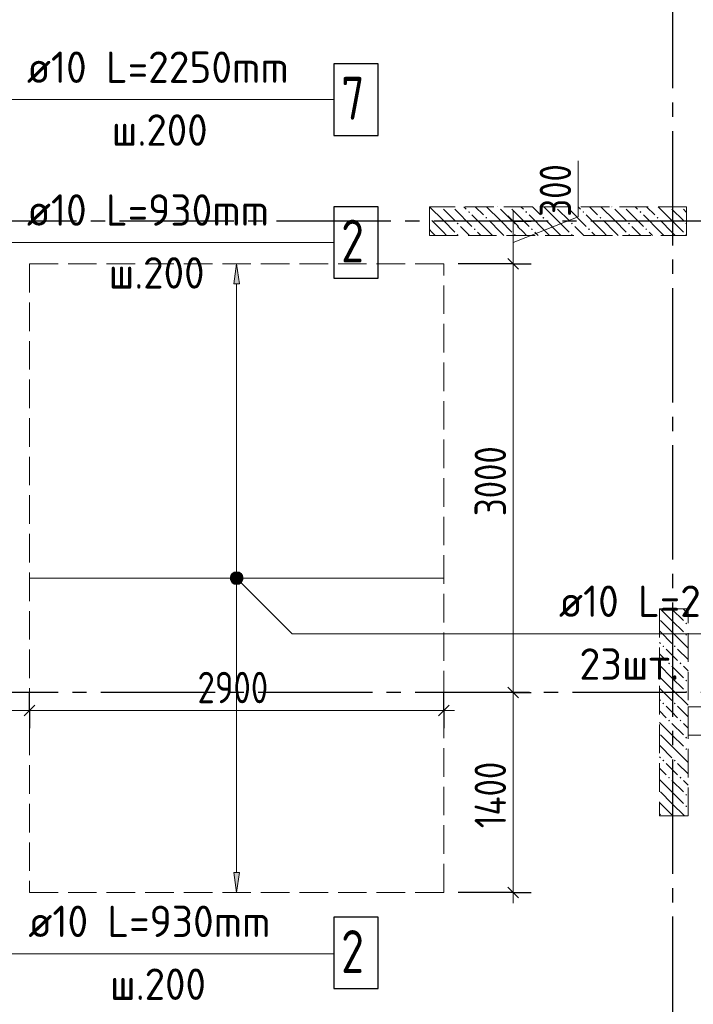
# Model space of a CAD drawing. Header units: millimetres. Extents: x 0 to 32559, y 0 to 42000.
# Tile 11 of 20: x 10055 to 14771, y 29286 to 36180. Entities that reach past the tile are written whole.
import ezdxf

# ---------------------------------------------------------------- set-up
doc = ezdxf.new("R2010")
doc.units = ezdxf.units.MM
doc.linetypes.add('______2', pattern=[270, 200, -70])
doc.linetypes.add('______5', pattern=[1100, 800, -100, 100, -100])
for name, color, linetype, lineweight in [('Standard', 7, 'Continuous', 25), ('ДОП Низ по У', 7, 'Continuous', 25), ('ЖБ Пилон', 180, 'Continuous', 25), ('Обрамление П-обр. равн.', 7, 'Continuous', 25), ('Оси', 40, '______5', 18), ('Позиционная метка номер позиции', 7, 'Continuous', 13), ('Примечания', 7, 'Continuous', 25)]:
    doc.layers.add(name, color=color, linetype=linetype, lineweight=lineweight)
doc.layers.add('ЖБ Перекрытие верхний уровень', color=7, linetype='Continuous', lineweight=25, true_color=0xe0e0ff)
doc.styles.add('GOST 2.304-81', font='txt')
doc.styles.add('ISOCPEUR', font='txt')

msp = doc.modelspace()

# ---------------------------------------------------------------- hatches: boundary and pattern name
at = {"layer": 'ДОП Низ по У', "linetype": 'Continuous', "lineweight": 13, "transparency": 33554687}
for points in [[(11594, 34330), (11574, 34470), (11554, 34330)], [(11536.5, 32270), (11611.5, 32270), (11606.2, 32288.8)], [(11536.5, 32270), (11606.2, 32288.8), (11541.7, 32288.8)], [(11541.7, 32251.3), (11611.5, 32270), (11536.5, 32270)], [(11541.7, 32288.8), (11606.2, 32288.8), (11592.7, 32302.3)], [(11541.7, 32288.8), (11592.7, 32302.3), (11555.2, 32302.3)], [(11541.7, 32251.3), (11606.2, 32251.3), (11611.5, 32270)], [(11555.2, 32302.3), (11592.7, 32302.3), (11574, 32307.5)], [(11555.2, 32237.8), (11606.2, 32251.3), (11541.7, 32251.3)], [(11555.2, 32237.8), (11592.7, 32237.8), (11606.2, 32251.3)], [(11592.7, 32237.8), (11555.2, 32237.8), (11574, 32232.5)]]:
    msp.add_hatch(color=7, dxfattribs=at).paths.add_polyline_path(points)
msp.add_hatch(color=7, dxfattribs=at).paths.add_polyline_path([(11594, 30210), (11574, 30070), (11554, 30210)], flags=16)
at = {"layer": 'ЖБ Пилон', "linetype": 'Continuous', "lineweight": 18, "transparency": 33554687}
for points in [[(13004.3, 34870), (13001, 34866.6), (12997.6, 34870)], [(13084.3, 34870), (13081, 34866.6), (13077.6, 34870)], [(13194.5, 34833.1), (13201, 34839.6), (13207.5, 34833.1), (13201, 34826.6)], [(13404.3, 34870), (13401, 34866.6), (13397.6, 34870)], [(13484.3, 34870), (13481, 34866.6), (13477.6, 34870)], [(13594.5, 34833.1), (13601, 34839.6), (13607.5, 34833.1), (13601, 34826.6)], [(13804.3, 34870), (13801, 34866.6), (13797.6, 34870)], [(13884.3, 34870), (13881, 34866.6), (13877.6, 34870)], [(13994.5, 34833.1), (14001, 34839.6), (14007.5, 34833.1), (14001, 34826.6)], [(14204.3, 34870), (14201, 34866.6), (14197.6, 34870)], [(14284.3, 34870), (14281, 34866.6), (14277.6, 34870)], [(14394.5, 34833.1), (14401, 34839.6), (14407.5, 34833.1), (14401, 34826.6)], [(14604.3, 34870), (14601, 34866.6), (14597.6, 34870)], [(14684.3, 34870), (14681, 34866.6), (14677.6, 34870)], [(12924, 34796.6), (12927.5, 34793.1), (12924, 34789.7)], [(13114.5, 34753.1), (13121, 34759.6), (13127.5, 34753.1), (13121, 34746.6)], [(13314.5, 34793.1), (13321, 34799.6), (13327.5, 34793.1), (13321, 34786.6)], [(13514.5, 34753.1), (13521, 34759.6), (13527.5, 34753.1), (13521, 34746.6)], [(13714.5, 34793.1), (13721, 34799.6), (13727.5, 34793.1), (13721, 34786.6)], [(13914.5, 34753.1), (13921, 34759.6), (13927.5, 34753.1), (13921, 34746.6)], [(14114.5, 34793.1), (14121, 34799.6), (14127.5, 34793.1), (14121, 34786.6)], [(14314.5, 34753.1), (14321, 34759.6), (14327.5, 34753.1), (14321, 34746.6)], [(14514.5, 34793.1), (14521, 34799.6), (14527.5, 34793.1), (14521, 34786.6)], [(14714.5, 34753.1), (14721, 34759.6), (14724, 34756.6), (14724, 34749.7), (14721, 34746.6)], [(13114.5, 34673.1), (13121, 34679.6), (13127.5, 34673.1), (13124.3, 34670), (13117.6, 34670)], [(13234.5, 34713.1), (13241, 34719.6), (13247.4, 34713.1), (13241, 34706.6)], [(13514.5, 34673.1), (13521, 34679.6), (13527.5, 34673.1), (13524.3, 34670), (13517.6, 34670)], [(13634.5, 34713.1), (13641, 34719.6), (13647.4, 34713.1), (13641, 34706.6)], [(13914.5, 34673.1), (13921, 34679.6), (13927.5, 34673.1), (13924.3, 34670), (13917.6, 34670)], [(14034.5, 34713.1), (14041, 34719.6), (14047.4, 34713.1), (14041, 34706.6)], [(14314.5, 34673.1), (14321, 34679.6), (14327.5, 34673.1), (14324.3, 34670), (14317.6, 34670)], [(14434.5, 34713.1), (14441, 34719.6), (14447.4, 34713.1), (14441, 34706.6)], [(14714.5, 34673.1), (14721, 34679.6), (14724, 34676.6), (14724, 34670), (14717.6, 34670)], [(14714.5, 31953.1), (14721, 31959.6), (14727.5, 31953.1), (14721, 31946.6)], [(14714.5, 31873.1), (14721, 31879.6), (14727.5, 31873.1), (14721, 31866.6)], [(14554.4, 31793.1), (14560.9, 31799.6), (14567.4, 31793.1), (14560.9, 31786.6)], [(14634.5, 31793.1), (14640.9, 31799.6), (14647.4, 31793.1), (14640.9, 31786.6)], [(14594.5, 31673.1), (14601, 31679.6), (14607.5, 31673.1), (14601, 31666.6)], [(14674.5, 31673.1), (14681, 31679.6), (14687.5, 31673.1), (14681, 31666.6)], [(14714.5, 31553.1), (14721, 31559.6), (14727.5, 31553.1), (14721, 31546.6)], [(14714.5, 31473.1), (14721, 31479.6), (14727.5, 31473.1), (14721, 31466.6)], [(14554.4, 31393.1), (14560.9, 31399.6), (14567.4, 31393.1), (14560.9, 31386.6)], [(14634.5, 31393.1), (14640.9, 31399.6), (14647.4, 31393.1), (14640.9, 31386.6)], [(14594.5, 31273.1), (14601, 31279.6), (14607.5, 31273.1), (14601, 31266.6)], [(14674.5, 31273.1), (14681, 31279.6), (14687.5, 31273.1), (14681, 31266.6)], [(14714.5, 31153.1), (14721, 31159.6), (14727.5, 31153.1), (14721, 31146.6)], [(14714.5, 31073.1), (14721, 31079.6), (14727.5, 31073.1), (14721, 31066.6)], [(14554.4, 30993.1), (14560.9, 30999.6), (14567.4, 30993.1), (14560.9, 30986.6)], [(14634.5, 30993.1), (14640.9, 30999.6), (14647.4, 30993.1), (14640.9, 30986.6)], [(14594.5, 30873.1), (14601, 30879.6), (14607.5, 30873.1), (14601, 30866.6)], [(14674.5, 30873.1), (14681, 30879.6), (14687.5, 30873.1), (14681, 30866.6)], [(14714.5, 30753.1), (14721, 30759.6), (14727.5, 30753.1), (14721, 30746.6)], [(14714.5, 30673.1), (14721, 30679.6), (14727.5, 30673.1), (14721, 30666.6)]]:
    msp.add_hatch(color=7, dxfattribs=at).paths.add_polyline_path(points, flags=16)
at = {"layer": 'Позиционная метка номер позиции', "linetype": 'Continuous', "lineweight": 13, "transparency": 33554687}
for points in [[(11530.7, 32281.5), (11562.5, 32313.3), (11542.2, 32301.8)], [(11562.5, 32313.3), (11530.7, 32281.5), (11530.7, 32258.5)], [(11562.5, 32313.3), (11530.7, 32258.5), (11585.5, 32313.3)], [(11585.5, 32313.3), (11530.7, 32258.5), (11542.2, 32238.2)], [(11585.5, 32313.3), (11542.2, 32238.2), (11605.8, 32301.8)], [(11605.8, 32301.8), (11542.2, 32238.2), (11562.5, 32226.7)], [(11605.8, 32301.8), (11562.5, 32226.7), (11617.3, 32281.5)], [(11617.3, 32281.5), (11562.5, 32226.7), (11585.5, 32226.7)], [(11617.3, 32281.5), (11585.5, 32226.7), (11617.3, 32258.5)], [(11617.3, 32258.5), (11585.5, 32226.7), (11605.8, 32238.2)]]:
    msp.add_hatch(color=7, dxfattribs=at).paths.add_polyline_path(points)

# ---------------------------------------------------------------- linework, layer by layer
at = {"layer": 'Standard', "color": 7, "linetype": 'Continuous', "lineweight": 13, "transparency": 33554687}
for p, q in [((13965.4, 34800.4), (13965.4, 35191.4)), ((13509.8, 34770), (13509.8, 34845)), ((13509.8, 34620), (13965.4, 34800.4)), ((13509.8, 34770), (13509.8, 34470)), ((10124, 31344.3), (9124, 31344.3)), ((13024, 31344.3), (10124, 31344.3)), ((13024, 31344.3), (13099, 31344.3)), ((13509.8, 30070), (13509.8, 29995))]:
    msp.add_line(p, q, dxfattribs=at)
at = {"layer": 'Standard', "color": 251, "linetype": 'Continuous', "lineweight": -3, "true_color": 0x656565, "transparency": 33554687}
for p, q in [((13509.8, 34770), (13384.8, 34770)), ((13509.8, 34770), (13634.8, 34770)), ((13509.8, 34770), (13509.8, 34770)), ((13509.8, 34470), (13124, 34470)), ((13509.8, 34470), (13384.8, 34470)), ((13509.8, 34470), (13634.8, 34470)), ((10124, 31344.3), (10124, 31469.3)), ((13024, 31344.3), (13024, 31469.3)), ((13509.8, 31470), (13384.8, 31470)), ((13509.8, 31470), (13634.8, 31470)), ((13509.8, 31470), (13509.8, 31470)), ((10124, 31344.3), (10124, 31219.3)), ((13024, 31344.3), (13024, 31219.3)), ((13509.8, 30070), (13124, 30070)), ((13509.8, 30070), (13384.8, 30070)), ((13509.8, 30070), (13634.8, 30070))]:
    msp.add_line(p, q, dxfattribs=at)
at = {"layer": 'Standard', "color": 7, "linetype": 'Continuous', "lineweight": 25, "transparency": 33554687}
for p, q in [((13472.3, 34807.5), (13547.3, 34732.5)), ((13472.3, 34507.5), (13547.3, 34432.5)), ((13472.3, 31507.5), (13547.3, 31432.5)), ((10161.5, 31381.8), (10086.5, 31306.8)), ((13061.5, 31381.8), (12986.5, 31306.8)), ((13472.3, 30107.5), (13547.3, 30032.5))]:
    msp.add_line(p, q, dxfattribs=at)
at = {"layer": 'Standard', "color": 7, "linetype": 'Continuous', "lineweight": 13, "transparency": 33554687}
for points in [[(13509.8, 34470), (13509.8, 32773.6), (13509.8, 32773.6), (13509.8, 31470)], [(13509.8, 31470), (13509.8, 30776.3), (13509.8, 30776.3), (13509.8, 30070)]]:
    msp.add_lwpolyline(points, dxfattribs=at)
at = {"layer": 'ДОП Низ по У', "color": 251, "linetype": 'Continuous', "lineweight": 13, "true_color": 0x494949, "transparency": 33554687}
for p, q in [((11574, 34470), (11474, 34470)), ((11574, 34470), (11554, 34330)), ((11594, 34330), (11574, 34470)), ((11574, 34470), (11674, 34470)), ((11574, 34470), (11574, 34470)), ((11554, 34330), (11594, 34330)), ((11574, 32300), (11574, 34330)), ((11536.5, 32270), (11536.5, 32270)), ((11611.5, 32270), (11611.5, 32270)), ((11574, 30210), (11574, 32240)), ((11574, 30070), (11554, 30210)), ((11554, 30210), (11594, 30210)), ((11594, 30210), (11574, 30070)), ((11574, 30070), (11474, 30070)), ((11574, 30070), (11674, 30070)), ((11574, 30070), (11574, 30070))]:
    msp.add_line(p, q, dxfattribs=at)
at = {"layer": 'ДОП Низ по У', "color": 7, "linetype": 'Continuous', "lineweight": 18, "transparency": 33554687}
msp.add_line((10129, 32270), (13019, 32270), dxfattribs=at)
at = {"layer": 'ДОП Низ по У', "color": 7, "linetype": 'Continuous', "lineweight": 13, "transparency": 33554687}
msp.add_line((13809.8, 31881.1), (15895.8, 31881.1), dxfattribs=at)
at = {"layer": 'ДОП Низ по У', "color": 251, "linetype": 'Continuous', "lineweight": 13, "true_color": 0x494949, "transparency": 33554687}
msp.add_circle((11574, 32270), 37.5, dxfattribs=at)
at = {"layer": 'ЖБ Перекрытие верхний уровень', "color": 7, "linetype": 'Continuous', "lineweight": 18, "transparency": 33554687}
for p, q in [((14934, 31370), (14734, 31370)), ((14734, 31370), (14734, 31170)), ((14734, 31170), (14934, 31170))]:
    msp.add_line(p, q, dxfattribs=at)
at = {"layer": 'ЖБ Пилон', "color": 253, "linetype": '______2', "lineweight": 13, "true_color": 0xa0a0a0, "transparency": 33554687}
for p, q in [((14724, 34870), (12924, 34870)), ((12924, 34870), (12924, 34670)), ((14724, 34670), (14724, 34870)), ((12924, 34670), (14724, 34670)), ((14534, 32055), (14534, 30605)), ((14734, 32055), (14534, 32055)), ((14734, 30605), (14734, 32055)), ((14534, 30605), (14734, 30605))]:
    msp.add_line(p, q, dxfattribs=at)
at = {"layer": 'ЖБ Пилон', "color": 9, "linetype": 'Continuous', "lineweight": 18, "true_color": 0xc7c7c7, "transparency": 33554687}
for p, q in [((13021, 34773.1), (12924.1, 34870)), ((13021, 34853.1), (13101, 34773.1)), ((13101, 34853.1), (13221, 34733.1)), ((13164.1, 34870), (13181, 34853.1)), ((13341, 34693.1), (13221, 34813.1)), ((13244.1, 34870), (13301, 34813.1)), ((13421, 34773.1), (13324.1, 34870)), ((13421, 34853.1), (13501, 34773.1)), ((13501, 34853.1), (13621, 34733.1)), ((13564.1, 34870), (13581, 34853.1)), ((13741, 34693.1), (13621, 34813.1)), ((13644.1, 34870), (13701, 34813.1)), ((13821, 34773.1), (13724.1, 34870)), ((13821, 34853.1), (13901, 34773.1)), ((13901, 34853.1), (14021, 34733.1)), ((13964.1, 34870), (13981, 34853.1)), ((14141, 34693.1), (14021, 34813.1)), ((14044.1, 34870), (14101, 34813.1)), ((14221, 34773.1), (14124.1, 34870)), ((14221, 34853.1), (14301, 34773.1)), ((14301, 34853.1), (14421, 34733.1)), ((14364.1, 34870), (14381, 34853.1)), ((14541, 34693.1), (14421, 34813.1)), ((14444.1, 34870), (14501, 34813.1)), ((14621, 34773.1), (14524.1, 34870)), ((14621, 34853.1), (14701, 34773.1)), ((14701, 34853.1), (14724, 34830.1)), ((12941, 34773.1), (13021, 34693.1)), ((13021, 34773.1), (13101, 34693.1)), ((13341, 34773.1), (13421, 34693.1)), ((13421, 34773.1), (13501, 34693.1)), ((13741, 34773.1), (13821, 34693.1)), ((13821, 34773.1), (13901, 34693.1)), ((14141, 34773.1), (14221, 34693.1)), ((14221, 34773.1), (14301, 34693.1)), ((14541, 34773.1), (14621, 34693.1)), ((14621, 34773.1), (14701, 34693.1)), ((12941, 34693.1), (12924, 34710.1)), ((12941, 34693.1), (12964.1, 34670)), ((13021, 34693.1), (13044.1, 34670)), ((13181, 34693.1), (13141, 34733.1)), ((13204.1, 34670), (13181, 34693.1)), ((13260.9, 34693.1), (13284.1, 34670)), ((13341, 34693.1), (13364.1, 34670)), ((13421, 34693.1), (13444.1, 34670)), ((13581, 34693.1), (13541, 34733.1)), ((13604.1, 34670), (13581, 34693.1)), ((13660.9, 34693.1), (13684.1, 34670)), ((13741, 34693.1), (13764.1, 34670)), ((13821, 34693.1), (13844.1, 34670)), ((13981, 34693.1), (13941, 34733.1)), ((14004.1, 34670), (13981, 34693.1)), ((14060.9, 34693.1), (14084.1, 34670)), ((14141, 34693.1), (14164.1, 34670)), ((14221, 34693.1), (14244.1, 34670)), ((14381, 34693.1), (14341, 34733.1)), ((14404.1, 34670), (14381, 34693.1)), ((14460.9, 34693.1), (14484.1, 34670)), ((14541, 34693.1), (14564.1, 34670)), ((14621, 34693.1), (14644.1, 34670)), ((14621, 31973.1), (14539.1, 32055)), ((14621, 32053.1), (14701, 31973.1)), ((14701, 32053.1), (14734, 32020.1)), ((14540.9, 31973.1), (14621, 31893.1)), ((14621, 31973.1), (14701, 31893.1)), ((14540.9, 31893.1), (14534, 31900.1)), ((14540.9, 31893.1), (14621, 31813.1)), ((14621, 31893.1), (14734, 31780.1)), ((14534, 31820.1), (14540.9, 31813.1)), ((14534, 31740.1), (14581, 31693.1)), ((14621, 31733.1), (14581, 31773.1)), ((14660.9, 31693.1), (14621, 31733.1)), ((14660.9, 31773.1), (14734, 31700.1)), ((14621, 31573.1), (14534, 31660.1)), ((14621, 31653.1), (14701, 31573.1)), ((14701, 31653.1), (14734, 31620.1)), ((14540.9, 31573.1), (14621, 31493.1)), ((14621, 31573.1), (14701, 31493.1)), ((14540.9, 31493.1), (14534, 31500.1)), ((14540.9, 31493.1), (14621, 31413.1)), ((14621, 31493.1), (14734, 31380.1)), ((14534, 31420.1), (14540.9, 31413.1)), ((14621, 31333.1), (14581, 31373.1)), ((14660.9, 31373.1), (14734, 31300.1)), ((14534, 31340.1), (14581, 31293.1)), ((14660.9, 31293.1), (14621, 31333.1)), ((14621, 31173.1), (14534, 31260.1)), ((14621, 31253.1), (14701, 31173.1)), ((14701, 31253.1), (14734, 31220.1)), ((14540.9, 31173.1), (14621, 31093.1)), ((14621, 31173.1), (14701, 31093.1)), ((14540.9, 31093.1), (14534, 31100.1)), ((14540.9, 31093.1), (14621, 31013.1)), ((14621, 31093.1), (14734, 30980.1)), ((14534, 31020.1), (14540.9, 31013.1)), ((14621, 30933.1), (14581, 30973.1)), ((14660.9, 30973.1), (14734, 30900.1)), ((14534, 30940.1), (14581, 30893.1)), ((14660.9, 30893.1), (14621, 30933.1)), ((14621, 30773.1), (14534, 30860.1)), ((14621, 30853.1), (14701, 30773.1)), ((14701, 30853.1), (14734, 30820.1)), ((14540.9, 30773.1), (14621, 30693.1)), ((14621, 30773.1), (14701, 30693.1)), ((14540.9, 30693.1), (14534, 30700.1)), ((14540.9, 30693.1), (14621, 30613.1)), ((14621, 30693.1), (14709.1, 30605)), ((14534, 30620.1), (14540.9, 30613.1))]:
    msp.add_line(p, q, dxfattribs=at)
at = {"layer": 'Обрамление П-обр. равн.', "color": 7, "linetype": 'Continuous', "lineweight": 13, "transparency": 33554687}
for p, q in [((10085.5, 35620), (12171.5, 35620)), ((10085.5, 34620), (12127.5, 34620)), ((10095.5, 29640), (12137.5, 29640))]:
    msp.add_line(p, q, dxfattribs=at)
at = {"layer": 'Обрамление П-обр. равн.', "color": 7, "linetype": 'Continuous', "lineweight": 25, "transparency": 33554687}
for points in [[(12255.5, 35370), (12565.5, 35370), (12565.5, 35870), (12255.5, 35870), (12255.5, 35370)], [(12255.5, 34370), (12565.5, 34370), (12565.5, 34870), (12255.5, 34870), (12255.5, 34370)], [(12255.5, 29396), (12565.5, 29396), (12565.5, 29896), (12255.5, 29896), (12255.5, 29396)]]:
    msp.add_lwpolyline(points, dxfattribs=at)
at = {"layer": 'Оси', "color": 8, "linetype": '______5', "lineweight": -3, "transparency": 33554687}
for p, q in [((14624, 38700), (14624, 14930)), ((22554, 34770), (4600, 34770)), ((26824, 31470), (4600, 31470))]:
    msp.add_line(p, q, dxfattribs=at)
at = {"layer": 'Позиционная метка номер позиции', "color": 7, "linetype": 'Continuous', "lineweight": 13, "transparency": 33554687}
for p, q in [((11542.2, 32301.8), (11542.2, 32301.8)), ((11605.8, 32301.8), (11605.8, 32301.8)), ((11542.2, 32238.2), (11542.2, 32238.2)), ((11605.8, 32238.2), (11605.8, 32238.2))]:
    msp.add_line(p, q, dxfattribs=at)
for points in [[(8310.1, 36250), (8610.1, 35950), (8610.1, 35620), (12255.5, 35620)], [(8310.1, 36070), (8610.1, 35770), (8610.1, 35620), (12255.5, 35620)], [(8064, 35300), (8744, 34620), (12255.5, 34620)], [(11574, 32270), (11962.9, 31881.1), (16009.8, 31881.1)], [(8064, 30320), (8744, 29640), (12255.5, 29640)]]:
    msp.add_lwpolyline(points, dxfattribs=at)
msp.add_circle((11574, 32270), 45, dxfattribs=at)
at = {"layer": 'Примечания', "color": 7, "linetype": '______2', "lineweight": 18, "transparency": 33554687}
for p, q in [((13024, 34470), (10124, 34470)), ((10124, 34470), (10124, 30070)), ((13024, 30070), (13024, 34470)), ((10124, 30070), (13024, 30070))]:
    msp.add_line(p, q, dxfattribs=at)

# ---------------------------------------------------------------- texts
at = {"layer": 'Standard', "color": 7, "linetype": 'Continuous', "lineweight": 25, "transparency": 33554687, "char_height": 220, "attachment_point": 7, "rotation": 90, "style": 'GOST 2.304-81'}
for s, insert, width in [('300', (13915.4, 34800.4), 516.396), ('3000', (13459.8, 32704.2), 657.058), ('1400', (13459.8, 30519.8), 625.729)]:
    msp.add_mtext(s, dxfattribs=dict(at, insert=insert, width=width))
at = {"layer": 'Standard', "color": 7, "linetype": 'Continuous', "lineweight": 25, "transparency": 33554687, "insert": (11300.3, 31394.3), "char_height": 220, "width": 672.628, "attachment_point": 7, "style": 'GOST 2.304-81'}
msp.add_mtext('2900', dxfattribs=at)
at = {"layer": 'ДОП Низ по У', "color": 7, "linetype": 'Continuous', "lineweight": 13, "transparency": 33554687, "char_height": 220, "attachment_point": 7, "style": 'ISOCPEUR'}
for s, insert, width in [('\\W0.96;ø10 L=2900mm ', (13829.8, 31998.4), 2150.516), ('\\W0.98;23шт. ш.200 ', (13972.8, 31558.4), 1866.447)]:
    msp.add_mtext(s, dxfattribs=dict(at, insert=insert, width=width))
at = {"layer": 'Обрамление П-обр. равн.', "color": 7, "linetype": 'Continuous', "lineweight": 13, "transparency": 33554687, "attachment_point": 7, "style": 'ISOCPEUR'}
for s, insert, char_height, width in [('\\W0.96;ø10 L=2250mm ', (10105.5, 35737.3), 220, 2150.516), ('\\W0.78;7', (12305.5, 35480), 300, 326.407), ('\\W0.95;ш.200 ', (10699.5, 35297.3), 220, 962.122), ('\\W0.96;ø10 L=930mm ', (10105.5, 34737.3), 220, 1996.291), ('\\W0.78;2', (12305.5, 34480), 300, 326.407), ('\\W0.95;ш.200 ', (10677.5, 34297.3), 220, 962.122), ('\\W0.96;ø10 L=930mm ', (10115.5, 29757.3), 220, 1996.298), ('\\W0.78;2', (12305.5, 29506), 300, 326.407), ('\\W0.95;ш.200 ', (10687.5, 29317.3), 220, 962.122)]:
    msp.add_mtext(s, dxfattribs=dict(at, insert=insert, char_height=char_height, width=width))

doc.saveas('drawing.dxf')
